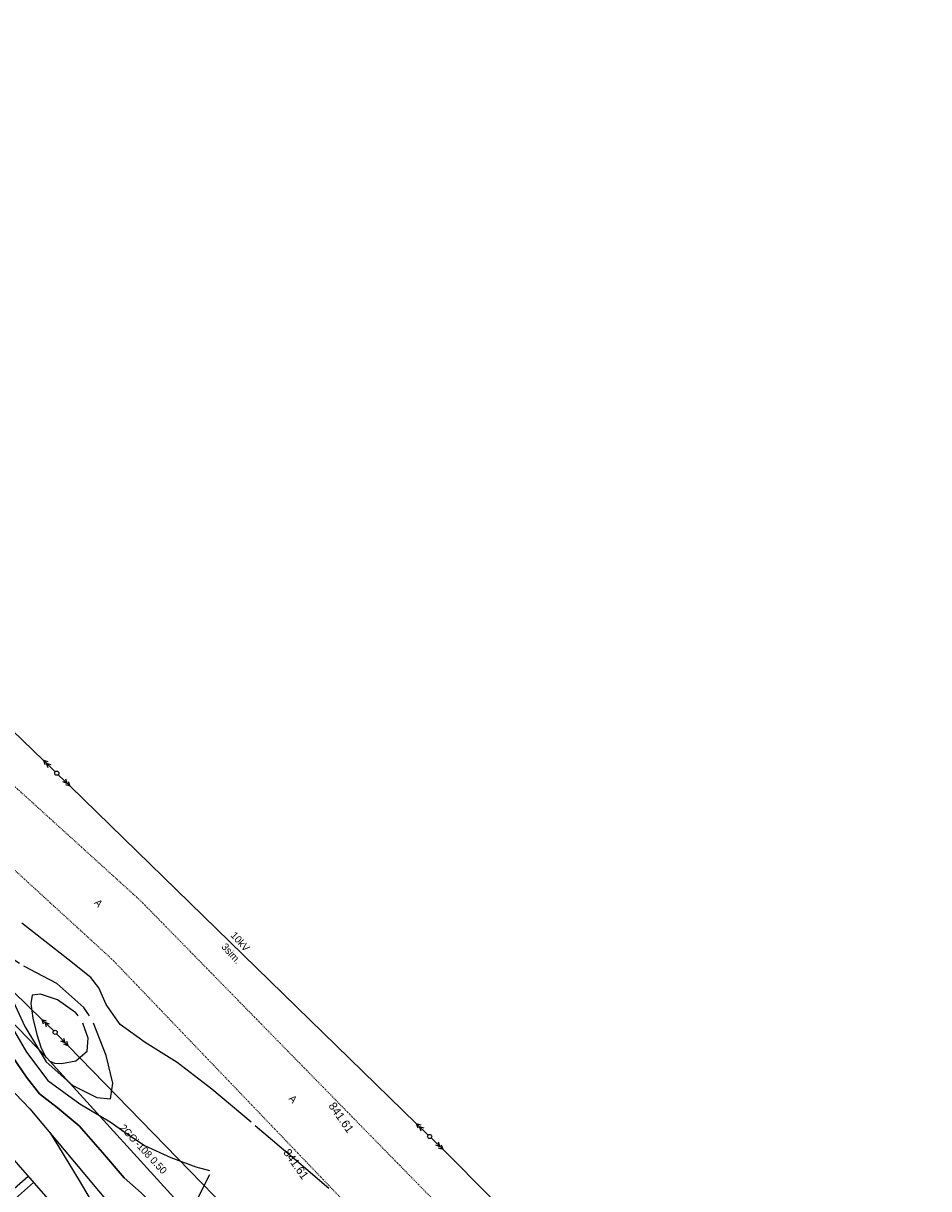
# Model space of a CAD drawing. Header units: millimetres. Extents: x 405709 to 406552, y 4254722 to 4255885.
# Tile 21 of 48: x 406443 to 406552, y 4254871 to 4255011. Entities that reach past the tile are written whole.
import ezdxf

# ---------------------------------------------------------------- set-up
doc = ezdxf.new("R2010")
doc.units = ezdxf.units.MM
doc.header["$LTSCALE"] = 0.5
for name, pattern in [('CONTI', [0]), ('Д_ТРОТ_ТРУБА', [3, 1.5, -1.5]), ('ДОРОГИ_СТРОЯЩ', [9, 8, -1])]:
    doc.linetypes.add(name, pattern=pattern)
for name, color, linetype in [('(007) Здания', 7, 'Continuous'), ('(013) Газопровод', 30, 'ИК_Газопровод -------г--------'), ('(022) Возд. Линии', 7, 'Continuous'), ('(025) Дорога', 7, 'Continuous'), ('(031) Горизонтали', 42, 'Continuous'), ('(035) Откосы', 7, 'Continuous'), ('PI_OTDEFAULT', 172, 'CONTI')]:
    doc.layers.add(name, color=color, linetype=linetype)
doc.layers.add('(032) Горизонтали утолщенные', color=32, linetype='Continuous', lineweight=30)
doc.styles.add('BM-431', font='txt')
doc.styles.get("Standard").update_dxf_attribs({"font": 'arial.ttf'})
doc.linetypes.add('GAZ_VOZDUSH', pattern='A,1,-2,["~",Standard,S=3,R=0,X=-1.5,Y=-1.5],-1,10', length=14)
doc.linetypes.add('ИК_Газопровод -------г--------', pattern='A,9,-0.6,["Г",Standard,S=1.2,R=0,X=0,Y=-0.6],-1.2', length=10.8)
doc.linetypes.add('ОТКОСЫ_НЕУКР1', pattern='A,0.5,["|",Standard,S=-1.2,R=0,X=0,Y=1.2],1,["|",Standard,S=-0.5,R=0,X=0,Y=0.5],0.5', length=2)

# ---------------------------------------------------------------- blocks, each defined once
blk = doc.blocks.new('strela1')
at = {"layer": '(022) Возд. Линии'}
for p, q in [((-2, 0), (-1.5, 0.25)), ((0, 0), (-2, 0)), ((-2, 0), (-1.5, -0.25)), ((-1.5, 0), (-1, 0.25)), ((-1.5, 0), (-1, -0.25))]:
    blk.add_line(p, q, dxfattribs=at)
blk = doc.blocks.new('strela2')
at = {"layer": '(022) Возд. Линии'}
for p, q in [((0, 0), (2, 0)), ((1.5, 0), (1, 0.25)), ((1.5, 0), (1, -0.25)), ((2, 0), (1.5, 0.25)), ((2, 0), (1.5, -0.25))]:
    blk.add_line(p, q, dxfattribs=at)
blk = doc.blocks.new('STOLB')
at = {"layer": '(022) Возд. Линии'}
blk.add_circle((0, 0), 0.25, dxfattribs=at)

msp = doc.modelspace()

# ---------------------------------------------------------------- linework, layer by layer
at = {"layer": '(007) Здания'}
msp.add_lwpolyline([(406250.98, 4255095.9), (406286.74, 4255049.89), (406295.76, 4255040), (406311.96, 4255022.03), (406318.69, 4255015.22), (406318.69, 4255015.22), (406325.41, 4255008.74), (406325.41, 4255008.74), (406355.77, 4254964.11), (406378.15, 4254935.74), (406378.15, 4254935.74), (406384.77, 4254938.5), (406399.17, 4254921.38), (406440.92, 4254875.77), (406458.23, 4254855.98), (406458.23, 4254855.98), (406458.23, 4254855.98), (406490.13, 4254821.65), (406504.3, 4254810.78), (406507.17, 4254808.85), (406527.73, 4254795.06), (406532.94, 4254789.09)], dxfattribs=at)
at = {"layer": '(013) Газопровод', "linetype": 'GAZ_VOZDUSH', "ltscale": 0.1, "flags": 128}
msp.add_lwpolyline([(405795.03, 4255855.36), (405794.97, 4255851.09), (405820.82, 4255796.92), (405845.74, 4255767.6), (405853.41, 4255759.45), (405874.18, 4255735.38), (405882.96, 4255723.39), (405901.15, 4255702.24), (405920.91, 4255680.45), (405929.38, 4255670.52), (405950.6, 4255645.32), (405988.51, 4255596.32), (406006.92, 4255570.94), (406043.15, 4255533.41), (406106.99, 4255462.67), (406127.11, 4255440.51), (406140.45, 4255362.66), (406150.77, 4255332.26), (406131.04, 4255325.59), (406156.06, 4255257.25), (406178.57, 4255199.29), (406192.41, 4255173.25), (406214.32, 4255146.8), (406218.81, 4255141.04), (406251.34, 4255103.82), (406291.85, 4255054.7), (406335.57, 4255005.63), (406337.09, 4255003.97), (406368.27, 4254969.82), (406407.12, 4254927.02), (406445.97, 4254886.8), (406445.97, 4254886.8), (406470.21, 4254860.19), (406472.02, 4254861.83), (406531.41, 4254800.61), (406536.73, 4254795.12)], dxfattribs=at)
at = {"layer": '(022) Возд. Линии'}
for points, elevation in [([(406402.14, 4254964.61), (406445.59, 4254922.6)], -7.06), ([(406448.82, 4254919.46), (406490.47, 4254878.88)], -7.6), ([(406493.7, 4254875.74), (406534.07, 4254835.12)], -8.05)]:
    msp.add_lwpolyline(points, dxfattribs=dict(at, elevation=elevation))
at = {"layer": '(025) Дорога', "linetype": 'Д_ТРОТ_ТРУБА', "ltscale": 0.1, "flags": 128}
for points in [[(405782.71, 4255860.24), (405783.47, 4255854.01), (405787.36, 4255836.3), (405796.39, 4255813.92), (405808.63, 4255795.74), (405843.72, 4255753.07), (405862.86, 4255731.2), (405891.1, 4255699.23), (405914.16, 4255672.75), (405943.54, 4255638.22), (405980.33, 4255590.23), (406010.07, 4255552.29), (406064.58, 4255491.75), (406108.76, 4255440.9), (406113.18, 4255434.06), (406118.12, 4255421.02), (406120.85, 4255408.44), (406126.98, 4255365.99), (406137.21, 4255327.49), (406160.86, 4255259.22), (406178.71, 4255213.81), (406200.1, 4255174.46), (406222.74, 4255145.75), (406254.79, 4255104.9), (406294.71, 4255057.74), (406338.64, 4255007.09), (406369.81, 4254978.53), (406414.24, 4254934.91), (406453.89, 4254898.61), (406488.53, 4254862.47), (406540.02, 4254812.34), (406547.48, 4254805.08)], [(405792.41, 4255859.93), (405792.62, 4255857.58), (405794.35, 4255837.84), (405803, 4255818.1), (405814.96, 4255799.59), (405842.79, 4255764.93), (405849.21, 4255758.39), (405869.35, 4255735.77), (405896.65, 4255703.71), (405919.57, 4255678.09), (405948.63, 4255643.75), (405986.03, 4255594.96), (406015.5, 4255556.65), (406069.89, 4255496.47), (406113.85, 4255444.77), (406118.74, 4255436.37), (406128.1, 4255410.1), (406133.83, 4255367.76), (406143.44, 4255331.11), (406167.01, 4255262.32), (406185.66, 4255218.65), (406206.37, 4255178.48), (406227.34, 4255150.26), (406260.63, 4255109.14), (406299.97, 4255062.75), (406343.98, 4255012.44), (406373.42, 4254985.15), (406419.05, 4254940.39), (406457.26, 4254905.72), (406493.93, 4254868.27), (406544.01, 4254818.78), (406552.15, 4254810.74)]]:
    msp.add_lwpolyline(points, dxfattribs=at)
at = {"layer": '(031) Горизонтали'}
for points in [[(406470.59, 4254879.04, 603.5), (406465.89, 4254883.02, 603.5), (406461.69, 4254886.22, 603.5), (406457.83, 4254888.61, 603.5), (406454.84, 4254890.77, 603.5), (406453.15, 4254893.18, 603.5), (406452.27, 4254895.19, 603.5), (406451.32, 4254896.44, 603.5), (406448.55, 4254898.64, 603.5), (406443, 4254903, 603.5)], [(406442.71, 4254898.13, 603), (406441.07, 4254899.18, 603), (406440.03, 4254899.81, 603), (406439.48, 4254899.74, 603), (406439.42, 4254899.14, 603), (406439.46, 4254898.54, 603), (406439.71, 4254897.88, 603), (406440.35, 4254896.85, 603), (406441.53, 4254894.57, 603), (406443.37, 4254890.54, 603), (406445.95, 4254886.28, 603), (406449.14, 4254883.43, 603), (406452.02, 4254882, 603)], [(406451.13, 4254891.82, 603), (406450.8, 4254892.34, 603), (406450.47, 4254892.82, 603), (406447.2, 4254895.73, 603), (406443.92, 4254897.45, 603), (406443.58, 4254897.63, 603), (406443.26, 4254897.81, 603)], [(406449.8, 4254891.82, 602.5), (406449.65, 4254892.01, 602.5), (406449.49, 4254892.19, 602.5), (406447.3, 4254893.77, 602.5), (406445.26, 4254894.45, 602.5), (406444.24, 4254894.3, 602.5), (406444.07, 4254893.3, 602.5), (406444.33, 4254891.55, 602.5), (406444.81, 4254889.58, 602.5), (406445.34, 4254887.96, 602.5), (406445.91, 4254886.84, 602.5), (406445.94, 4254886.8, 602.5), (406445.97, 4254886.76, 602.5)], [(406441.39, 4254891.21, 603.5), (406443.55, 4254887.45, 603.5), (406446.15, 4254884.05, 603.5), (406449.98, 4254881.23, 603.5), (406453.63, 4254879.07, 603.5), (406455.79, 4254877.54, 603.5), (406457.78, 4254876.23, 603.5), (406460.92, 4254874.8, 603.5), (406463.94, 4254873.65, 603.5), (406465.6, 4254873.2, 603.5)], [(406447.76, 4254886.1, 602.5), (406449.5, 4254886.41, 602.5), (406450.85, 4254887.58, 602.5), (406450.98, 4254889.13, 602.5), (406450.36, 4254890.94, 602.5)], [(406452.02, 4254882, 603), (406453.69, 4254881.83, 603), (406453.94, 4254883.74, 603), (406453.17, 4254887.05, 603), (406451.62, 4254890.94, 603)], [(406446.38, 4254886.36, 602.5), (406446.95, 4254886.14, 602.5), (406447.76, 4254886.1, 602.5)], [(406479.94, 4254871.06, 603.5), (406476.05, 4254874.37, 603.5), (406471.1, 4254878.6, 603.5)], [(406446.36, 4254877.79, 604.5), (406447.42, 4254876.11, 604.5), (406449.89, 4254872.01, 604.5), (406452.61, 4254867.45, 604.5), (406454.95, 4254863.55, 604.5), (406456.85, 4254860.41, 604.5), (406458.22, 4254858.13, 604.5), (406459.26, 4254856.42, 604.5)], [(406465.6, 4254872.69, 603.5), (406464.89, 4254871.39, 603.5), (406463.52, 4254868.47, 603.5), (406462.94, 4254864.53, 603.5), (406464.4, 4254860.55, 603.5), (406466.46, 4254857.46, 603.5), (406467.52, 4254855.81, 603.5), (406468.23, 4254854.69, 603.5)]]:
    msp.add_polyline3d(points, dxfattribs=at)
at = {"layer": '(032) Горизонтали утолщенные'}
msp.add_polyline3d([(406430.85, 4254907.98, 604), (406430.9, 4254907.41, 604), (406430.94, 4254906.75, 604), (406431.31, 4254903.61, 604), (406433.12, 4254899.05, 604), (406437.11, 4254893.23, 604), (406441.24, 4254887.85, 604), (406443.58, 4254884.44, 604), (406445.12, 4254882.45, 604), (406447.24, 4254880.81, 604), (406449.9, 4254878.61, 604), (406452.71, 4254875.4, 604), (406455.31, 4254872.33, 604), (406457.38, 4254870.54, 604), (406458.48, 4254869.37, 604), (406458.6, 4254867.75, 604), (406459.36, 4254864.89, 604), (406461.15, 4254861.99, 604)], dxfattribs=at)
at = {"layer": '(035) Откосы', "linetype": 'ОТКОСЫ_НЕУКР1', "ltscale": 0.1, "flags": 128}
msp.add_lwpolyline([(406325.41, 4255008.74), (406331.18, 4255005.48), (406368, 4254961.21), (406402.85, 4254923.62), (406443.97, 4254880.65), (406466.08, 4254854.25), (406477.53, 4254842.13), (406510.52, 4254812.62)], dxfattribs=at)
at = {"linetype": 'Continuous'}
for p, q in [((406443.77, 4254872.51), (406434.06, 4254864.02)), ((406444.42, 4254871.76), (406439.59, 4254867.53))]:
    msp.add_line(p, q, dxfattribs=at)
at = {"linetype": 'Continuous', "elevation": -7.03}
for points in [[(406409.45, 4254926.46), (406445.41, 4254891.41)], [(406448.59, 4254888.22), (406482.22, 4254853.63)]]:
    msp.add_lwpolyline(points, dxfattribs=at)

# ---------------------------------------------------------------- block references
at = {"layer": '(022) Возд. Линии'}
for name, p, rotation in [('strela1', (406447.03, 4254921.2, -7.6), 315.9046259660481), ('STOLB', (406447.21, 4254921.03, -7.6), 315.9046259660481), ('strela2', (406447.39, 4254920.85, -7.6), 315.9046259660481), ('strela2', (406446.84, 4254890.01, -9.38), 135.7380844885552), ('STOLB', (406447.02, 4254889.84, -9.38), 134.1874093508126), ('strela1', (406447.19, 4254889.66, -9.38), 134.1874093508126), ('strela1', (406491.91, 4254877.48, -8.05), 315.7501096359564), ('STOLB', (406492.09, 4254877.31, -8.05), 315.7501096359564), ('strela2', (406492.27, 4254877.13, -8.05), 315.7501096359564)]:
    msp.add_blockref(name, p, dxfattribs=dict(at, rotation=rotation))

# ---------------------------------------------------------------- texts
at = {"layer": '(013) Газопровод', "color": 0, "linetype": 'Continuous', "style": 'BM-431'}
msp.add_text("2GO'-108 0.50", height=0.875, rotation=312.9643, dxfattribs=at).set_placement((406454.71, 4254878.3, -606.6))
at = {"layer": '(022) Возд. Линии', "style": 'BM-431'}
for s, p in [('10kV', (406468.07, 4254901.47, 1212.05)), ('3sim.', (406466.96, 4254900.09, 1212.05))]:
    msp.add_text(s, height=0.875, rotation=312.0491, dxfattribs=at).set_placement(p)
at = {"layer": '(025) Дорога', "linetype": 'ДОРОГИ_СТРОЯЩ', "style": 'BM-431'}
for p in [(406451.65, 4254905.39), (406475.06, 4254881.82)]:
    msp.add_text('A', height=0.875, rotation=312.3383, dxfattribs=at).set_placement(p)
at = {"layer": 'PI_OTDEFAULT', "color": 250, "ltscale": 3, "style": 'BM-431'}
for p in [(406479.86, 4254880.99), (406474.42, 4254875.39)]:
    msp.add_text('841.61', height=1, rotation=305, dxfattribs=at).set_placement(p)

doc.saveas('drawing.dxf')
